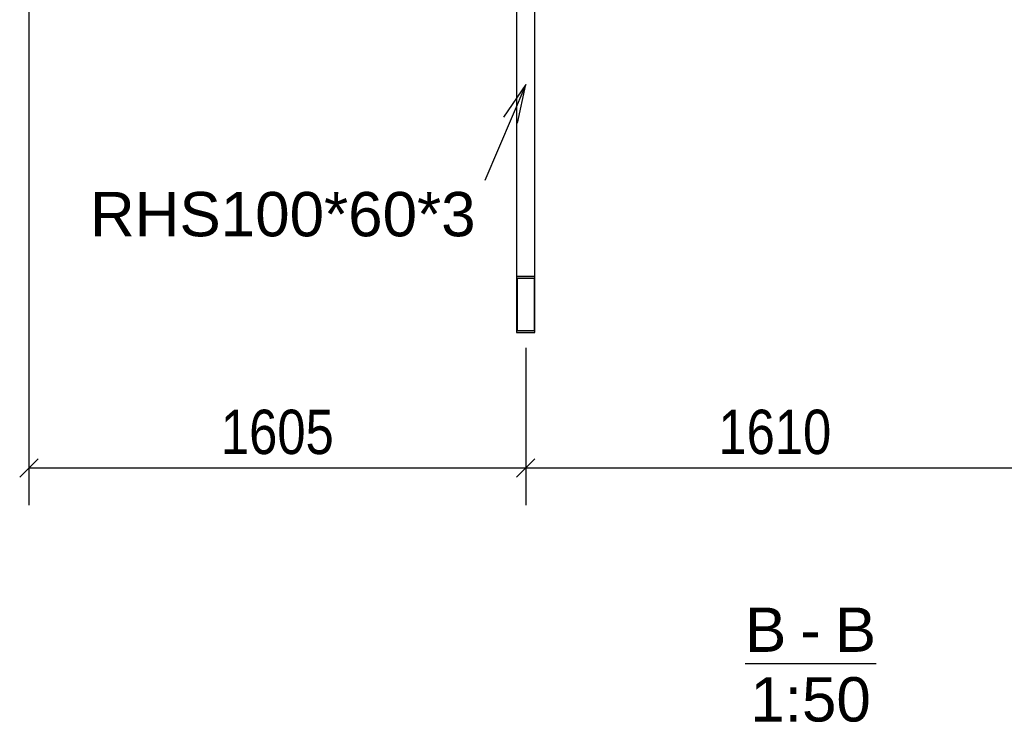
# Model space of a CAD drawing. Header units: millimetres. Extents: x 30 to 208467, y 44 to 15445.
# Tile 13 of 61: x 69163 to 72344, y 222 to 2492. Entities that reach past the tile are written whole.
import ezdxf

# ---------------------------------------------------------------- set-up
doc = ezdxf.new("R2010")
doc.units = ezdxf.units.MM
doc.styles.add('Arial', font='ARIAL.TTF', dxfattribs={"height": 0.2})
doc.styles.add('Arial Narrow', font='ARIALN.TTF', dxfattribs={"height": 0.2})

# ---------------------------------------------------------------- blocks, each defined once
blk = doc.blocks.new('Unknown-14 - 33475')
at = {"color": 5}
blk.add_line((71506.7, 412.5), (71930.1, 412.5), dxfattribs=at)
at = {"color": 5, "style": 'Arial'}
for s, height, p in [('B', 143.3, (71506.7, 450)), ('B', 143.3, (71796.7, 450)), ('-', 143.3, (71685.1, 450)), ('1:50', 143.26, (71523.7, 225))]:
    blk.add_text(s, height=height, dxfattribs=at).set_placement(p)
blk = doc.blocks.new('Part-58742 - 33475')
h = blk.add_hatch(color=6)
h.paths.add_polyline_path([(70827.9, 1482.1), (70827.9, 1662.4), (70767.9, 1662.4), (70767.9, 1482.1)])
h.paths.add_polyline_path([(70770.9, 1657), (70824.9, 1657), (70824.9, 1487.5), (70770.9, 1487.5)])
at = {"color": 7}
for p, q in [((70827.9, 2917.6), (70767.9, 2917.6)), ((70767.9, 2917.6), (70767.9, 1662.4)), ((70827.9, 1662.4), (70827.9, 2917.6)), ((70827.9, 1662.4), (70767.9, 1662.4)), ((70767.9, 1662.4), (70767.9, 1482.1)), ((70770.9, 1487.5), (70770.9, 1657)), ((70770.9, 1657), (70824.9, 1657)), ((70824.9, 1657), (70824.9, 1487.5)), ((70827.9, 1482.1), (70827.9, 1662.4)), ((70767.9, 1482.1), (70827.9, 1482.1)), ((70824.9, 1487.5), (70770.9, 1487.5))]:
    blk.add_line(p, q, dxfattribs=at)
blk = doc.blocks.new('StraightDimension-95510 - 33475')
at = {"color": 174}
for p, q in [((69192.8, 2852.6), (69192.8, 924)), ((70797.9, 1432.1), (70797.9, 924)), ((69222.8, 1074), (69162.8, 1014)), ((70767.9, 1014), (70827.9, 1074)), ((69192.8, 1044), (70797.9, 1044))]:
    blk.add_line(p, q, dxfattribs=at)
at = {"color": 30, "style": 'Arial Narrow'}
blk.add_text('1605', height=143.16, dxfattribs=at).set_placement((69813, 1089))
blk = doc.blocks.new('StraightDimension-95509 - 33475')
at = {"color": 174}
for p, q in [((70797.9, 1432.1), (70797.9, 924)), ((72407.9, 1432.1), (72407.9, 924)), ((70827.9, 1074), (70767.9, 1014)), ((72377.9, 1014), (72437.9, 1074)), ((70797.9, 1044), (72407.9, 1044))]:
    blk.add_line(p, q, dxfattribs=at)
at = {"color": 30, "style": 'Arial Narrow'}
blk.add_text('1610', height=143.16, dxfattribs=at).set_placement((71420.5, 1089))
blk = doc.blocks.new('Mark-58779 - 33475')
at = {"color": 136}
for p, q in [((70797.9, 2282.8), (70665.6, 1972.4)), ((70797.9, 2282.8), (70725.9, 2177.7)), ((70771.9, 2158), (70797.9, 2282.8))]:
    blk.add_line(p, q, dxfattribs=at)
at = {"color": 30, "style": 'Arial'}
blk.add_text('RHS100*60*3', height=143.262, dxfattribs=at).set_placement((69390, 1792.4))

msp = doc.modelspace()

# ---------------------------------------------------------------- block references
for name in ['Part-58742 - 33475', 'StraightDimension-95510 - 33475', 'Mark-58779 - 33475', 'StraightDimension-95509 - 33475', 'Unknown-14 - 33475']:
    msp.add_blockref(name, (0, 0))

doc.saveas('drawing.dxf')
